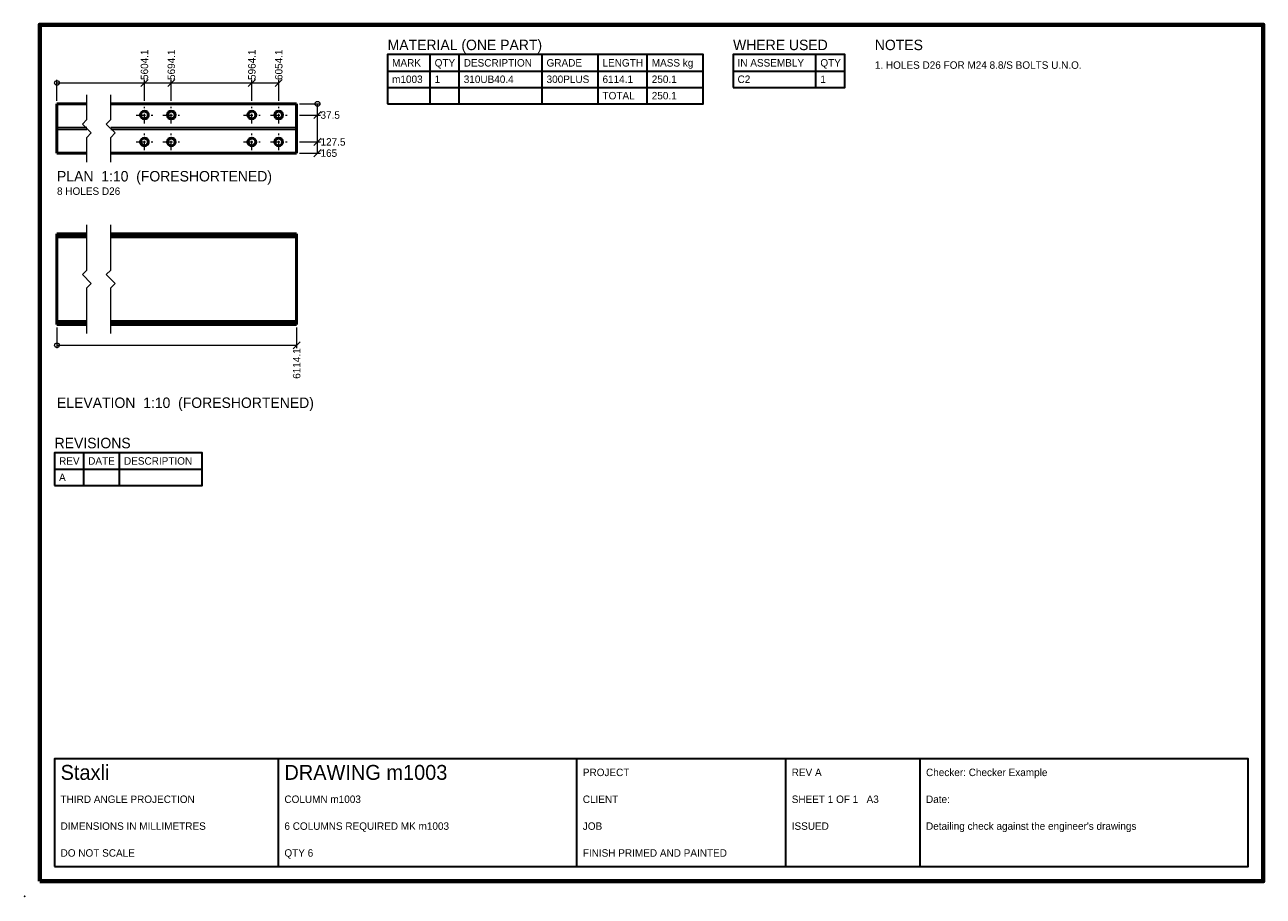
# Model space of a CAD drawing. Header units: millimetres. Extents: x 0 to 415, y 0 to 292.
import ezdxf
from ezdxf.enums import TextEntityAlignment as Align

# ---------------------------------------------------------------- set-up
doc = ezdxf.new("R2010")
doc.units = ezdxf.units.MM
doc.linetypes.add('CENTER', pattern=[5.08, 3.175, -0.635, 0.635, -0.635])
for name, color, linetype, lineweight in [('BORDER', 7, 'Continuous', 70), ('BREAK', 7, 'Continuous', 18), ('CENTRE', 1, 'CENTER', 18), ('DIMENSION', 4, 'Continuous', 18), ('HIDDEN', 3, 'Continuous', 25), ('TEXT', 2, 'Continuous', 25), ('TITLE', 7, 'Continuous', 35), ('VISIBLE', 7, 'Continuous', 50)]:
    doc.layers.add(name, color=color, linetype=linetype, lineweight=lineweight)
doc.layers.add('DIM_NOTES', color=8, linetype='Continuous', plot=False)

msp = doc.modelspace()

# ---------------------------------------------------------------- linework, layer by layer
at = {"layer": 'BORDER'}
msp.add_lwpolyline([(5, 5), (415, 5), (415, 292), (5, 292)], close=True, dxfattribs=at)
at = {"layer": 'BREAK'}
for points in [[(20.8, 246), (20.8, 254.25), (22.3, 255.75), (19.3, 258.75), (20.8, 260.25), (20.8, 268.5)], [(28.8, 246), (28.8, 254.25), (30.3, 255.75), (27.3, 258.75), (28.8, 260.25), (28.8, 268.5)], [(20.8, 188.6), (20.8, 203.8), (22.3, 205.3), (19.3, 208.3), (20.8, 209.8), (20.8, 225)], [(28.8, 188.6), (28.8, 203.8), (30.3, 205.3), (27.3, 208.3), (28.8, 209.8), (28.8, 225)]]:
    msp.add_lwpolyline(points, dxfattribs=at)
at = {"layer": 'CENTRE'}
for points in [[(37.3, 261.75), (42.9, 261.75)], [(40.1, 258.95), (40.1, 264.55)], [(46.3, 261.75), (51.9, 261.75)], [(49.1, 258.95), (49.1, 264.55)], [(73.3, 261.75), (78.9, 261.75)], [(76.1, 258.95), (76.1, 264.55)], [(82.3, 261.75), (87.9, 261.75)], [(85.1, 258.95), (85.1, 264.55)], [(40.1, 249.95), (40.1, 255.55)], [(49.1, 249.95), (49.1, 255.55)], [(76.1, 249.95), (76.1, 255.55)], [(85.1, 249.95), (85.1, 255.55)], [(37.3, 252.75), (42.9, 252.75)], [(46.3, 252.75), (51.9, 252.75)], [(73.3, 252.75), (78.9, 252.75)], [(82.3, 252.75), (87.9, 252.75)]]:
    msp.add_lwpolyline(points, dxfattribs=at)
at = {"layer": 'DIM_NOTES'}
msp.add_point((0, 0), dxfattribs=at)
msp.add_point((0, 0), dxfattribs=at)
msp.add_point((0, 0), dxfattribs=at)
msp.add_point((0, 0), dxfattribs=at)
msp.add_point((0, 0), dxfattribs=at)
msp.add_point((0, 0), dxfattribs=at)
msp.add_point((0, 0), dxfattribs=at)
msp.add_point((0, 0), dxfattribs=at)
msp.add_point((0, 0), dxfattribs=at)
msp.add_point((0, 0), dxfattribs=at)
msp.add_point((0, 0), dxfattribs=at)
msp.add_point((0, 0), dxfattribs=at)
msp.add_point((0, 0), dxfattribs=at)
msp.add_point((0, 0), dxfattribs=at)
msp.add_point((0, 0), dxfattribs=at)
msp.add_point((0, 0), dxfattribs=at)
msp.add_point((0, 0), dxfattribs=at)
msp.add_point((0, 0), dxfattribs=at)
at = {"layer": 'DIMENSION'}
for points in [[(10.8, 266.5), (10.8, 273.5)], [(10.8, 272.5), (85.1, 272.5)], [(38.9, 271.3), (41.3, 273.7)], [(40.1, 266.5), (40.1, 273.5)], [(47.9, 271.3), (50.3, 273.7)], [(49.1, 266.5), (49.1, 273.5)], [(74.9, 271.3), (77.3, 273.7)], [(76.1, 266.5), (76.1, 273.5)], [(83.9, 271.3), (86.3, 273.7)], [(85.1, 266.5), (85.1, 273.5)], [(92.1, 265.5), (99.1, 265.5)], [(92.1, 261.75), (99.1, 261.75)], [(96.9, 260.55), (99.3, 262.95)], [(98.1, 249), (98.1, 265.5)], [(96.9, 251.55), (99.3, 253.95)], [(92.1, 252.75), (99.1, 252.75)], [(96.9, 247.8), (99.3, 250.2)], [(92.1, 249), (99.1, 249)], [(10.8, 190.6), (10.8, 183.6)], [(91.1, 190.6), (91.1, 183.6)], [(10.8, 184.6), (91.1, 184.6)], [(89.9, 183.4), (92.3, 185.8)]]:
    msp.add_lwpolyline(points, dxfattribs=at)
for centre in [(10.8, 272.5), (98.1, 265.5), (10.8, 184.6)]:
    msp.add_circle(centre, 0.8, dxfattribs=at)
at = {"layer": 'HIDDEN'}
for points in [[(10.8, 258.695), (10.8, 265.5)], [(91.1, 258.695), (91.1, 265.5)], [(10.8, 257.555), (10.8, 257.578), (10.8, 257.643), (10.8, 257.748), (10.8, 257.889), (10.8, 258.062), (10.8, 258.259), (10.8, 258.473), (10.8, 258.695)], [(10.8, 257.555), (20.8, 257.555)], [(28.8, 257.555), (91.1, 257.555)], [(91.1, 257.555), (91.1, 257.578), (91.1, 257.643), (91.1, 257.748), (91.1, 257.889), (91.1, 258.062), (91.1, 258.259), (91.1, 258.473), (91.1, 258.695)], [(10.8, 255.805), (10.8, 256.027), (10.8, 256.241), (10.8, 256.438), (10.8, 256.611), (10.8, 256.752), (10.8, 256.857), (10.8, 256.922), (10.8, 256.945)], [(10.8, 256.945), (20.8, 256.945)], [(10.8, 249), (10.8, 255.805)], [(28.8, 256.945), (91.1, 256.945)], [(91.1, 255.805), (91.1, 256.027), (91.1, 256.241), (91.1, 256.438), (91.1, 256.611), (91.1, 256.752), (91.1, 256.857), (91.1, 256.922), (91.1, 256.945)], [(91.1, 249), (91.1, 255.805)], [(38.8, 220.98), (38.8, 222)], [(38.8, 222), (38.827, 222), (38.901, 222), (39.02, 222), (39.181, 222), (39.379, 222), (39.603, 222), (39.847, 222), (40.1, 222)], [(38.8, 222), (38.84, 222), (38.953, 222), (39.131, 222), (39.365, 222), (39.642, 222), (39.944, 222), (40.256, 222), (40.558, 222), (40.835, 222), (41.069, 222), (41.247, 222), (41.36, 222), (41.4, 222)], [(38.8, 220.98), (38.827, 220.98), (38.901, 220.98), (39.02, 220.98), (39.181, 220.98), (39.379, 220.98), (39.603, 220.98), (39.847, 220.98), (40.1, 220.98)], [(38.8, 220.98), (38.84, 220.98), (38.953, 220.98), (39.131, 220.98), (39.365, 220.98), (39.642, 220.98), (39.944, 220.98), (40.256, 220.98), (40.558, 220.98), (40.835, 220.98), (41.069, 220.98), (41.247, 220.98), (41.36, 220.98), (41.4, 220.98)], [(40.1, 222), (40.353, 222), (40.597, 222), (40.821, 222), (41.019, 222), (41.18, 222), (41.299, 222), (41.374, 222), (41.4, 222)], [(40.1, 220.98), (40.353, 220.98), (40.597, 220.98), (40.821, 220.98), (41.019, 220.98), (41.18, 220.98), (41.299, 220.98), (41.374, 220.98), (41.4, 220.98)], [(41.4, 220.98), (41.4, 222)], [(47.8, 220.98), (47.8, 222)], [(47.8, 222), (47.827, 222), (47.901, 222), (48.02, 222), (48.181, 222), (48.379, 222), (48.603, 222), (48.847, 222), (49.1, 222)], [(47.8, 222), (47.84, 222), (47.953, 222), (48.131, 222), (48.365, 222), (48.642, 222), (48.944, 222), (49.256, 222), (49.558, 222), (49.835, 222), (50.069, 222), (50.247, 222), (50.36, 222), (50.4, 222)], [(47.8, 220.98), (47.827, 220.98), (47.901, 220.98), (48.02, 220.98), (48.181, 220.98), (48.379, 220.98), (48.603, 220.98), (48.847, 220.98), (49.1, 220.98)], [(47.8, 220.98), (47.84, 220.98), (47.953, 220.98), (48.131, 220.98), (48.365, 220.98), (48.642, 220.98), (48.944, 220.98), (49.256, 220.98), (49.558, 220.98), (49.835, 220.98), (50.069, 220.98), (50.247, 220.98), (50.36, 220.98), (50.4, 220.98)], [(49.1, 222), (49.353, 222), (49.597, 222), (49.821, 222), (50.019, 222), (50.18, 222), (50.299, 222), (50.374, 222), (50.4, 222)], [(49.1, 220.98), (49.353, 220.98), (49.597, 220.98), (49.821, 220.98), (50.019, 220.98), (50.18, 220.98), (50.299, 220.98), (50.374, 220.98), (50.4, 220.98)], [(50.4, 220.98), (50.4, 222)], [(74.8, 220.98), (74.8, 222)], [(74.8, 222), (74.827, 222), (74.901, 222), (75.02, 222), (75.181, 222), (75.379, 222), (75.603, 222), (75.847, 222), (76.1, 222)], [(74.8, 222), (74.84, 222), (74.953, 222), (75.131, 222), (75.365, 222), (75.642, 222), (75.944, 222), (76.256, 222), (76.558, 222), (76.835, 222), (77.069, 222), (77.247, 222), (77.36, 222), (77.4, 222)], [(74.8, 220.98), (74.827, 220.98), (74.901, 220.98), (75.02, 220.98), (75.181, 220.98), (75.379, 220.98), (75.603, 220.98), (75.847, 220.98), (76.1, 220.98)], [(74.8, 220.98), (74.84, 220.98), (74.953, 220.98), (75.131, 220.98), (75.365, 220.98), (75.642, 220.98), (75.944, 220.98), (76.256, 220.98), (76.558, 220.98), (76.835, 220.98), (77.069, 220.98), (77.247, 220.98), (77.36, 220.98), (77.4, 220.98)], [(76.1, 222), (76.353, 222), (76.597, 222), (76.821, 222), (77.019, 222), (77.18, 222), (77.299, 222), (77.374, 222), (77.4, 222)], [(76.1, 220.98), (76.353, 220.98), (76.597, 220.98), (76.821, 220.98), (77.019, 220.98), (77.18, 220.98), (77.299, 220.98), (77.374, 220.98), (77.4, 220.98)], [(77.4, 220.98), (77.4, 222)], [(83.8, 220.98), (83.8, 222)], [(83.8, 222), (83.827, 222), (83.901, 222), (84.02, 222), (84.181, 222), (84.379, 222), (84.603, 222), (84.847, 222), (85.1, 222)], [(83.8, 222), (83.84, 222), (83.953, 222), (84.131, 222), (84.365, 222), (84.642, 222), (84.944, 222), (85.256, 222), (85.558, 222), (85.835, 222), (86.069, 222), (86.247, 222), (86.36, 222), (86.4, 222)], [(83.8, 220.98), (83.827, 220.98), (83.901, 220.98), (84.02, 220.98), (84.181, 220.98), (84.379, 220.98), (84.603, 220.98), (84.847, 220.98), (85.1, 220.98)], [(83.8, 220.98), (83.84, 220.98), (83.953, 220.98), (84.131, 220.98), (84.365, 220.98), (84.642, 220.98), (84.944, 220.98), (85.256, 220.98), (85.558, 220.98), (85.835, 220.98), (86.069, 220.98), (86.247, 220.98), (86.36, 220.98), (86.4, 220.98)], [(85.1, 222), (85.353, 222), (85.597, 222), (85.821, 222), (86.019, 222), (86.18, 222), (86.299, 222), (86.374, 222), (86.4, 222)], [(85.1, 220.98), (85.353, 220.98), (85.597, 220.98), (85.821, 220.98), (86.019, 220.98), (86.18, 220.98), (86.299, 220.98), (86.374, 220.98), (86.4, 220.98)], [(86.4, 220.98), (86.4, 222)]]:
    msp.add_lwpolyline(points, dxfattribs=at)
at = {"layer": 'TITLE'}
for points in [[(121.6, 265.5), (227.35, 265.5), (227.35, 282), (121.6, 282)], [(237.35, 271), (274.85, 271), (274.85, 282), (237.35, 282)], [(10, 137.6), (59.5, 137.6), (59.5, 148.6), (10, 148.6)], [(10, 10), (410, 10), (410, 46), (10, 46)]]:
    msp.add_lwpolyline(points, close=True, dxfattribs=at)
for points in [[(135.85, 265.5), (135.85, 282)], [(145.6, 265.5), (145.6, 282)], [(173.35, 265.5), (173.35, 282)], [(192.1, 265.5), (192.1, 282)], [(208.6, 265.5), (208.6, 282)], [(265.1, 271), (265.1, 282)], [(121.6, 276.5), (227.35, 276.5)], [(237.35, 276.5), (274.85, 276.5)], [(121.6, 271), (227.35, 271)], [(19.75, 137.6), (19.75, 148.6)], [(31.75, 137.6), (31.75, 148.6)], [(10, 143.1), (59.5, 143.1)], [(85, 10), (85, 46)], [(185, 10), (185, 46)], [(255, 10), (255, 46)], [(300, 10), (300, 46)]]:
    msp.add_lwpolyline(points, dxfattribs=at)
at = {"layer": 'VISIBLE'}
for points in [[(10.8, 249), (10.8, 265.5)], [(10.8, 265.5), (20.8, 265.5)], [(28.8, 265.5), (91.1, 265.5)], [(91.1, 249), (91.1, 265.5)], [(10.8, 249), (20.8, 249)], [(28.8, 249), (91.1, 249)], [(10.8, 220.98), (10.8, 222)], [(10.8, 222), (20.8, 222)], [(10.8, 219.84), (10.8, 220.062), (10.8, 220.276), (10.8, 220.473), (10.8, 220.646), (10.8, 220.787), (10.8, 220.892), (10.8, 220.957), (10.8, 220.98)], [(10.8, 220.98), (20.8, 220.98)], [(28.8, 222), (91.1, 222)], [(28.8, 220.98), (91.1, 220.98)], [(91.1, 220.98), (91.1, 222)], [(91.1, 219.84), (91.1, 220.062), (91.1, 220.276), (91.1, 220.473), (91.1, 220.646), (91.1, 220.787), (91.1, 220.892), (91.1, 220.957), (91.1, 220.98)], [(10.8, 193.76), (10.8, 219.84)], [(91.1, 193.76), (91.1, 219.84)], [(10.8, 192.62), (10.8, 192.643), (10.8, 192.708), (10.8, 192.813), (10.8, 192.954), (10.8, 193.127), (10.8, 193.324), (10.8, 193.538), (10.8, 193.76)], [(10.8, 191.6), (10.8, 192.62)], [(10.8, 192.62), (20.8, 192.62)], [(10.8, 191.6), (20.8, 191.6)], [(28.8, 192.62), (91.1, 192.62)], [(28.8, 191.6), (91.1, 191.6)], [(91.1, 192.62), (91.1, 192.643), (91.1, 192.708), (91.1, 192.813), (91.1, 192.954), (91.1, 193.127), (91.1, 193.324), (91.1, 193.538), (91.1, 193.76)], [(91.1, 191.6), (91.1, 192.62)]]:
    msp.add_lwpolyline(points, dxfattribs=at)
for centre in [(40.1, 261.75), (49.1, 261.75), (76.1, 261.75), (85.1, 261.75), (40.1, 252.75), (49.1, 252.75), (76.1, 252.75), (85.1, 252.75)]:
    msp.add_circle(centre, 1.3, dxfattribs=at)

# ---------------------------------------------------------------- texts
at = {"layer": 'TEXT'}
for s, height, p in [('MATERIAL (ONE PART)', 3.5, (121.6, 283.5)), ('WHERE USED', 3.5, (237.35, 283.5)), ('NOTES', 3.5, (284.85, 283.5)), ('MARK', 2.5, (123.1, 278)), ('QTY', 2.5, (137.35, 278)), ('DESCRIPTION', 2.5, (147.1, 278)), ('GRADE', 2.5, (174.85, 278)), ('LENGTH', 2.5, (193.6, 278)), ('MASS kg', 2.5, (210.1, 278)), ('IN ASSEMBLY', 2.5, (238.85, 278)), ('QTY', 2.5, (266.6, 278)), ('1. HOLES D26 FOR M24 8.8/S BOLTS U.N.O.', 2.5, (284.85, 277.25)), ('m1003', 2.5, (123.1, 272.5)), ('1', 2.5, (137.35, 272.5)), ('310UB40.4', 2.5, (147.1, 272.5)), ('300PLUS', 2.5, (174.85, 272.5)), ('6114.1', 2.5, (193.6, 272.5)), ('250.1', 2.5, (210.1, 272.5)), ('C2', 2.5, (238.85, 272.5)), ('1', 2.5, (266.6, 272.5)), ('TOTAL', 2.5, (193.6, 267)), ('250.1', 2.5, (210.1, 267)), ('37.5', 2.5, (99.1, 260.5)), ('127.5', 2.5, (99.1, 251.5)), ('165', 2.5, (99.1, 247.75)), ('PLAN  1:10  (FORESHORTENED)', 3.5, (10.8, 239.5)), ('8 HOLES D26', 2.5, (10.8, 235)), ('ELEVATION  1:10  (FORESHORTENED)', 3.5, (10.8, 163.6)), ('REVISIONS', 3.5, (10, 150.1)), ('REV', 2.5, (11.5, 144.6)), ('DATE', 2.5, (21.25, 144.6)), ('DESCRIPTION', 2.5, (33.25, 144.6)), ('A', 2.5, (11.5, 139.1)), ('Staxli', 5, (12, 39)), ('DRAWING m1003', 5, (87, 39)), ('PROJECT', 2.5, (187, 40.25)), ('REV A', 2.5, (257, 40.25)), ('Checker: Checker Example', 2.5, (302, 40.25)), ('THIRD ANGLE PROJECTION', 2.5, (12, 31.25)), ('COLUMN m1003', 2.5, (87, 31.25)), ('CLIENT', 2.5, (187, 31.25)), ('SHEET 1 OF 1   A3', 2.5, (257, 31.25)), ('Date:', 2.5, (302, 31.25)), ("Detailing check against the engineer's drawings", 2.5, (302, 22.25)), ('DIMENSIONS IN MILLIMETRES', 2.5, (12, 22.25)), ('6 COLUMNS REQUIRED MK m1003', 2.5, (87, 22.25)), ('JOB', 2.5, (187, 22.25)), ('ISSUED', 2.5, (257, 22.25)), ('DO NOT SCALE', 2.5, (12, 13.25)), ('QTY 6', 2.5, (87, 13.25)), ('FINISH PRIMED AND PAINTED', 2.5, (187, 13.25))]:
    msp.add_text(s, height=height, dxfattribs=at).set_placement(p)
for s, p in [('5604.1', (41.35, 273.5)), ('5694.1', (50.35, 273.5)), ('5964.1', (77.35, 273.5)), ('6054.1', (86.35, 273.5))]:
    msp.add_text(s, height=2.5, rotation=90, dxfattribs=at).set_placement(p)
msp.add_text('6114.1', height=2.5, rotation=90, dxfattribs=at).set_placement((92.35, 183.6), align=Align.RIGHT)

doc.saveas('drawing.dxf')
